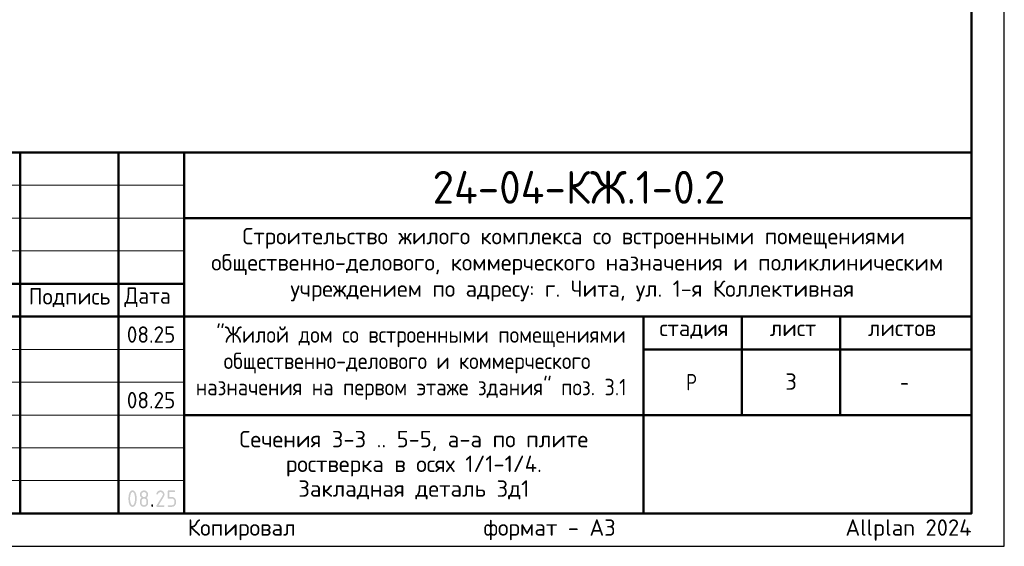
# Model space of a CAD drawing. Header units: millimetres. Extents: x 0 to 42000, y 0 to 29700.
# Tile 27 of 29: x 26992 to 42000, y 0 to 8023. Entities that reach past the tile are written whole.
import ezdxf

# ---------------------------------------------------------------- set-up
doc = ezdxf.new("R2010")
doc.units = ezdxf.units.MM
doc.layers.add('Standard', color=7, linetype='Continuous', lineweight=25)
doc.layers.add('Надписи', color=7, linetype='Continuous', lineweight=25)
doc.styles.add('ISOCPEUR', font='txt')

msp = doc.modelspace()

# ---------------------------------------------------------------- hatches: boundary and pattern name
at = {"layer": 'Standard', "linetype": 'Continuous', "lineweight": 25, "transparency": 33554687}
h = msp.add_hatch(color=7, dxfattribs=at)
h.paths.add_polyline_path([(28750, 726), (28750, 734), (28749, 742), (28749, 749), (28748, 756), (28747, 764), (28746, 771), (28745, 778), (28743, 785), (28742, 790), (28741, 794), (28739, 799), (28738, 803), (28736, 807), (28734, 810), (28732, 813), (28731, 816), (28729, 818), (28727, 820), (28724, 822), (28722, 824), (28720, 825), (28718, 826), (28715, 826), (28712, 826), (28710, 826), (28708, 826), (28705, 825), (28703, 824), (28701, 822), (28699, 820), (28696, 818), (28695, 816), (28693, 813), (28691, 810), (28689, 807), (28688, 803), (28686, 799), (28685, 794), (28683, 790), (28682, 785), (28680, 778), (28679, 770), (28678, 763), (28677, 756), (28676, 749), (28676, 741), (28675, 734), (28675, 726), (28675, 719), (28676, 711), (28676, 704), (28677, 696), (28678, 689), (28679, 682), (28680, 675), (28682, 668), (28683, 663), (28684, 658), (28686, 654), (28687, 650), (28689, 646), (28691, 643), (28693, 639), (28694, 637), (28696, 634), (28698, 632), (28701, 630), (28703, 629), (28705, 628), (28707, 627), (28710, 626), (28712, 626), (28715, 626), (28718, 627), (28720, 628), (28722, 629), (28724, 630), (28727, 632), (28729, 634), (28731, 637), (28732, 639), (28734, 643), (28736, 646), (28738, 650), (28739, 654), (28741, 658), (28742, 663), (28743, 668), (28745, 675), (28746, 682), (28747, 689), (28748, 696), (28749, 704), (28749, 711), (28750, 719)])
h.paths.add_polyline_path([(28775, 726), (28775, 721), (28775, 715), (28775, 710), (28774, 705), (28774, 699), (28773, 694), (28773, 689), (28772, 685), (28771, 680), (28771, 675), (28770, 671), (28769, 666), (28768, 662), (28766, 657), (28765, 653), (28764, 649), (28762, 643), (28760, 638), (28757, 633), (28755, 628), (28752, 624), (28749, 620), (28746, 616), (28743, 613), (28740, 610), (28736, 608), (28733, 606), (28729, 604), (28725, 603), (28721, 602), (28717, 601), (28712, 601), (28708, 601), (28704, 602), (28700, 603), (28696, 604), (28692, 606), (28689, 608), (28685, 610), (28682, 613), (28679, 616), (28676, 620), (28673, 624), (28670, 628), (28668, 632), (28665, 638), (28663, 643), (28661, 649), (28660, 653), (28658, 657), (28657, 661), (28656, 666), (28655, 670), (28654, 675), (28654, 680), (28653, 684), (28652, 689), (28652, 694), (28651, 699), (28651, 705), (28650, 710), (28650, 715), (28650, 721), (28650, 726), (28650, 732), (28650, 737), (28650, 743), (28651, 748), (28651, 753), (28652, 758), (28652, 763), (28653, 768), (28654, 773), (28654, 778), (28655, 782), (28656, 787), (28657, 791), (28658, 795), (28660, 800), (28661, 804), (28663, 810), (28665, 815), (28668, 820), (28670, 825), (28673, 829), (28676, 833), (28679, 836), (28682, 839), (28685, 842), (28689, 845), (28692, 847), (28696, 848), (28700, 850), (28704, 851), (28708, 851), (28712, 851), (28717, 851), (28721, 851), (28725, 850), (28729, 848), (28733, 847), (28736, 845), (28740, 842), (28743, 839), (28746, 836), (28749, 833), (28752, 829), (28755, 824), (28757, 820), (28760, 815), (28762, 810), (28764, 804), (28765, 799), (28766, 795), (28768, 791), (28769, 787), (28770, 782), (28771, 777), (28771, 773), (28772, 768), (28773, 763), (28773, 758), (28774, 753), (28774, 748), (28775, 743), (28775, 737), (28775, 732)], flags=16)
h = msp.add_hatch(color=7, dxfattribs=at)
h.paths.add_polyline_path([(28887, 626), (28891, 626), (28895, 627), (28898, 628), (28902, 629), (28905, 630), (28908, 632), (28911, 634), (28914, 637), (28917, 640), (28919, 643), (28921, 646), (28922, 649), (28923, 653), (28924, 656), (28925, 660), (28925, 664), (28925, 689), (28925, 693), (28924, 696), (28923, 700), (28922, 703), (28921, 707), (28919, 710), (28916, 713), (28914, 715), (28911, 718), (28908, 720), (28905, 722), (28902, 724), (28898, 725), (28895, 726), (28891, 726), (28887, 726), (28883, 726), (28880, 726), (28876, 725), (28873, 724), (28870, 722), (28867, 720), (28864, 718), (28861, 715), (28858, 713), (28856, 710), (28854, 707), (28853, 703), (28851, 700), (28851, 696), (28850, 693), (28850, 689), (28850, 664), (28850, 660), (28851, 656), (28851, 653), (28853, 649), (28854, 646), (28856, 643), (28858, 640), (28861, 637), (28864, 634), (28867, 632), (28870, 630), (28873, 629), (28876, 628), (28880, 627), (28883, 626)])
h.paths.add_polyline_path([(28887, 601), (28884, 601), (28881, 602), (28878, 602), (28875, 602), (28872, 603), (28869, 604), (28866, 605), (28863, 606), (28861, 607), (28858, 608), (28855, 610), (28853, 612), (28850, 613), (28848, 615), (28845, 617), (28843, 620), (28841, 622), (28839, 624), (28837, 627), (28835, 629), (28834, 632), (28832, 634), (28831, 637), (28830, 640), (28828, 643), (28828, 645), (28827, 648), (28826, 651), (28826, 654), (28825, 657), (28825, 661), (28825, 664), (28825, 689), (28825, 693), (28825, 696), (28826, 700), (28827, 704), (28827, 707), (28828, 710), (28830, 714), (28831, 717), (28833, 720), (28835, 723), (28837, 726), (28839, 729), (28841, 731), (28844, 734), (28847, 736), (28850, 739), (28847, 741), (28844, 744), (28841, 746), (28839, 749), (28837, 752), (28835, 755), (28833, 758), (28831, 761), (28830, 764), (28828, 767), (28827, 771), (28827, 774), (28826, 778), (28825, 781), (28825, 785), (28825, 789), (28825, 792), (28825, 795), (28826, 798), (28826, 801), (28827, 804), (28828, 807), (28828, 810), (28830, 813), (28831, 816), (28832, 818), (28834, 821), (28835, 823), (28837, 826), (28839, 828), (28841, 831), (28843, 833), (28845, 835), (28848, 837), (28850, 839), (28853, 841), (28855, 843), (28858, 844), (28861, 846), (28863, 847), (28866, 848), (28869, 849), (28872, 850), (28875, 850), (28878, 851), (28881, 851), (28884, 851), (28887, 851), (28891, 851), (28894, 851), (28897, 851), (28900, 850), (28903, 850), (28906, 849), (28909, 848), (28911, 847), (28914, 846), (28917, 844), (28919, 843), (28922, 841), (28924, 839), (28927, 837), (28929, 835), (28932, 833), (28934, 831), (28936, 828), (28938, 826), (28939, 823), (28941, 821), (28943, 818), (28944, 816), (28945, 813), (28946, 810), (28947, 807), (28948, 804), (28949, 801), (28949, 798), (28949, 795), (28950, 792), (28950, 789), (28950, 785), (28949, 781), (28949, 778), (28948, 774), (28947, 771), (28946, 767), (28945, 764), (28943, 761), (28942, 758), (28940, 755), (28938, 752), (28936, 749), (28933, 746), (28931, 744), (28928, 741), (28925, 739), (28929, 735), (28933, 732), (28937, 728), (28939, 724), (28942, 719), (28944, 715), (28946, 710), (28947, 705), (28948, 704), (28948, 702), (28948, 701), (28948, 699), (28949, 697), (28949, 695), (28949, 692), (28949, 690), (28949, 687), (28949, 684), (28950, 681), (28950, 678), (28950, 675), (28950, 671), (28950, 668), (28950, 664), (28950, 661), (28949, 657), (28949, 654), (28949, 651), (28948, 648), (28947, 645), (28946, 643), (28945, 640), (28944, 637), (28943, 634), (28941, 632), (28939, 629), (28938, 627), (28936, 624), (28934, 622), (28932, 620), (28929, 617), (28927, 615), (28924, 613), (28922, 612), (28919, 610), (28917, 608), (28914, 607), (28911, 606), (28909, 605), (28906, 604), (28903, 603), (28900, 602), (28897, 602), (28894, 602), (28891, 601)], flags=16)
h.paths.add_polyline_path([(28887, 751), (28891, 751), (28895, 752), (28898, 753), (28902, 754), (28905, 755), (28908, 757), (28911, 759), (28914, 762), (28917, 765), (28919, 768), (28921, 771), (28922, 774), (28923, 778), (28924, 781), (28925, 785), (28925, 789), (28925, 793), (28924, 796), (28923, 800), (28922, 803), (28921, 806), (28919, 809), (28916, 812), (28914, 815), (28911, 818), (28908, 820), (28905, 822), (28902, 823), (28898, 825), (28895, 826), (28891, 826), (28887, 826), (28883, 826), (28880, 826), (28876, 825), (28873, 823), (28870, 822), (28867, 820), (28864, 818), (28861, 815), (28858, 813), (28856, 810), (28854, 807), (28853, 803), (28851, 800), (28851, 796), (28850, 793), (28850, 789), (28850, 785), (28851, 781), (28851, 778), (28853, 774), (28854, 771), (28856, 768), (28858, 765), (28861, 762), (28864, 759), (28867, 757), (28870, 755), (28873, 754), (28876, 753), (28880, 752), (28883, 751)])
for points in [[(29137, 851), (29140, 851), (29144, 851), (29147, 851), (29150, 850), (29153, 850), (29156, 849), (29158, 848), (29161, 847), (29164, 846), (29167, 844), (29169, 843), (29172, 841), (29174, 839), (29177, 837), (29179, 835), (29181, 833), (29184, 831), (29186, 828), (29188, 826), (29189, 823), (29191, 821), (29193, 818), (29194, 816), (29195, 813), (29196, 810), (29197, 807), (29198, 804), (29198, 801), (29199, 798), (29199, 795), (29200, 792), (29200, 789), (29200, 784), (29199, 780), (29198, 775), (29197, 771), (29195, 766), (29193, 762), (29191, 757), (29188, 753), (29110, 626), (29187, 626), (29189, 626), (29190, 626), (29191, 626), (29193, 626), (29194, 625), (29195, 625), (29196, 624), (29197, 623), (29197, 622), (29198, 621), (29198, 620), (29199, 619), (29199, 618), (29199, 617), (29200, 615), (29200, 614), (29200, 612), (29199, 611), (29199, 610), (29199, 608), (29198, 607), (29198, 606), (29197, 605), (29197, 604), (29196, 604), (29195, 603), (29194, 602), (29193, 602), (29191, 602), (29190, 601), (29189, 601), (29187, 601), (29087, 601), (29086, 601), (29084, 601), (29083, 602), (29082, 602), (29081, 602), (29080, 603), (29079, 604), (29078, 604), (29077, 605), (29076, 606), (29076, 607), (29075, 608), (29075, 609), (29075, 611), (29075, 612), (29075, 614), (29075, 616), (29075, 617), (29076, 619), (29077, 621), (29168, 768), (29170, 771), (29171, 773), (29172, 776), (29173, 778), (29174, 781), (29174, 783), (29175, 786), (29175, 789), (29175, 793), (29174, 796), (29173, 800), (29172, 803), (29171, 806), (29168, 809), (29166, 813), (29164, 815), (29161, 818), (29158, 820), (29155, 822), (29152, 823), (29148, 825), (29145, 826), (29141, 826), (29137, 826), (29135, 826), (29132, 826), (29129, 825), (29127, 824), (29124, 823), (29122, 822), (29119, 820), (29117, 818), (29114, 816), (29112, 814), (29110, 812), (29107, 809), (29105, 806), (29103, 802), (29100, 799), (29098, 795), (29097, 793), (29096, 792), (29095, 791), (29094, 790), (29092, 790), (29091, 789), (29089, 789), (29087, 789), (29086, 789), (29084, 789), (29083, 789), (29082, 790), (29081, 790), (29080, 791), (29079, 791), (29078, 792), (29077, 793), (29076, 794), (29076, 795), (29075, 796), (29075, 797), (29075, 798), (29075, 800), (29075, 801), (29075, 803), (29075, 804), (29075, 805), (29076, 806), (29079, 812), (29082, 817), (29085, 822), (29088, 826), (29092, 830), (29095, 834), (29099, 837), (29103, 840), (29107, 843), (29111, 845), (29115, 847), (29119, 848), (29123, 850), (29128, 851), (29132, 851)], [(29250, 739), (29250, 839), (29250, 840), (29250, 842), (29250, 843), (29250, 844), (29251, 845), (29251, 846), (29252, 847), (29253, 848), (29253, 849), (29254, 850), (29255, 850), (29257, 851), (29258, 851), (29259, 851), (29261, 851), (29262, 851), (29349, 851), (29351, 851), (29352, 851), (29354, 851), (29355, 851), (29356, 850), (29357, 850), (29358, 849), (29359, 848), (29359, 847), (29360, 846), (29361, 845), (29361, 844), (29361, 843), (29362, 842), (29362, 840), (29362, 839), (29362, 837), (29362, 836), (29361, 834), (29361, 833), (29361, 832), (29360, 831), (29359, 830), (29359, 829), (29358, 829), (29357, 828), (29356, 827), (29355, 827), (29354, 827), (29352, 826), (29351, 826), (29349, 826), (29275, 826), (29275, 751), (29312, 751), (29315, 751), (29318, 751), (29322, 751), (29324, 750), (29327, 750), (29330, 749), (29333, 748), (29336, 747), (29339, 746), (29341, 744), (29344, 743), (29347, 741), (29349, 739), (29351, 737), (29354, 735), (29356, 733), (29358, 731), (29360, 728), (29362, 726), (29364, 723), (29366, 721), (29367, 718), (29369, 715), (29370, 713), (29371, 710), (29372, 707), (29373, 704), (29373, 701), (29374, 698), (29374, 695), (29374, 692), (29374, 689), (29374, 664), (29374, 661), (29374, 657), (29374, 654), (29373, 651), (29373, 648), (29372, 645), (29371, 643), (29370, 640), (29369, 637), (29367, 634), (29366, 632), (29364, 629), (29362, 627), (29360, 624), (29358, 622), (29356, 620), (29354, 617), (29351, 615), (29349, 613), (29346, 612), (29344, 610), (29341, 608), (29339, 607), (29336, 606), (29333, 605), (29330, 604), (29327, 603), (29324, 602), (29321, 602), (29318, 602), (29315, 601), (29312, 601), (29262, 601), (29261, 601), (29259, 601), (29258, 602), (29257, 602), (29255, 602), (29254, 603), (29253, 604), (29253, 604), (29252, 605), (29251, 606), (29251, 607), (29250, 608), (29250, 610), (29250, 611), (29250, 612), (29250, 614), (29250, 615), (29250, 617), (29250, 618), (29250, 619), (29251, 620), (29251, 621), (29252, 622), (29253, 623), (29253, 624), (29254, 625), (29255, 625), (29257, 626), (29258, 626), (29259, 626), (29261, 626), (29262, 626), (29312, 626), (29316, 626), (29319, 627), (29323, 628), (29326, 629), (29330, 630), (29333, 632), (29336, 634), (29338, 637), (29341, 640), (29343, 643), (29345, 646), (29347, 649), (29348, 653), (29349, 656), (29349, 660), (29349, 664), (29349, 689), (29349, 693), (29349, 696), (29348, 700), (29347, 703), (29345, 707), (29343, 710), (29341, 713), (29338, 715), (29336, 718), (29333, 720), (29330, 722), (29326, 724), (29323, 725), (29319, 726), (29316, 726), (29312, 726), (29262, 726), (29261, 726), (29259, 726), (29258, 727), (29257, 727), (29255, 727), (29254, 728), (29253, 729), (29253, 729), (29252, 730), (29251, 731), (29251, 732), (29250, 733), (29250, 734), (29250, 736), (29250, 737)], [(29000, 626), (29000, 628), (29000, 629), (29000, 631), (29001, 632), (29001, 633), (29002, 634), (29002, 635), (29003, 636), (29004, 637), (29005, 637), (29006, 638), (29007, 638), (29008, 638), (29009, 639), (29011, 639), (29012, 639), (29014, 639), (29015, 639), (29017, 638), (29018, 638), (29019, 638), (29020, 637), (29021, 637), (29022, 636), (29023, 635), (29023, 634), (29024, 633), (29024, 632), (29024, 631), (29025, 629), (29025, 628), (29025, 626), (29025, 614), (29025, 612), (29025, 611), (29024, 610), (29024, 608), (29024, 607), (29023, 606), (29023, 605), (29022, 604), (29021, 604), (29020, 603), (29019, 602), (29018, 602), (29017, 602), (29015, 601), (29014, 601), (29012, 601), (29011, 601), (29009, 601), (29008, 602), (29007, 602), (29006, 602), (29005, 603), (29004, 604), (29003, 604), (29002, 605), (29002, 606), (29001, 607), (29001, 608), (29000, 610), (29000, 611), (29000, 612), (29000, 614)]]:
    msp.add_hatch(color=7, dxfattribs=at).paths.add_polyline_path(points, flags=16)

# ---------------------------------------------------------------- linework, layer by layer
at = {"layer": 'Standard', "color": 7, "linetype": 'Continuous', "lineweight": 50, "transparency": 33554687}
for p, q in [((23000, 6000), (41500, 6000)), ((27000, 500), (27000, 6000)), ((28500, 500), (28500, 6000)), ((29500, 500), (29500, 6000)), ((29500, 5000), (41500, 5000)), ((23000, 4000), (29500, 4000)), ((23000, 4000), (29500, 4000)), ((23000, 3500), (29500, 3500)), ((23000, 3500), (29500, 3500)), ((29500, 3500), (41500, 3500)), ((36500, 2000), (36500, 3500)), ((38000, 2000), (38000, 3500)), ((39500, 2000), (39500, 3500)), ((36500, 3000), (41500, 3000)), ((29500, 2000), (41500, 2000)), ((36500, 500), (36500, 2000)), ((36500, 500), (36500, 2000))]:
    msp.add_line(p, q, dxfattribs=at)
at = {"layer": 'Standard', "color": 7, "linetype": 'Continuous', "lineweight": 25, "transparency": 33554687}
for p, q in [((41500, 500), (41500, 6000)), ((23000, 500), (41500, 500)), ((23000, 500), (41500, 500)), ((23000, 500), (41500, 500))]:
    msp.add_line(p, q, dxfattribs=at)
at = {"layer": 'Standard', "color": 7, "linetype": 'Continuous', "lineweight": 13, "transparency": 33554687}
for p, q in [((23000, 5500), (29500, 5500)), ((23000, 5000), (29500, 5000)), ((23000, 4500), (29500, 4500)), ((23000, 3000), (29500, 3000)), ((23000, 2500), (29500, 2500)), ((23000, 2500), (29500, 2500)), ((23000, 2000), (29500, 2000)), ((23000, 2000), (29500, 2000)), ((23000, 1500), (29500, 1500)), ((23000, 1000), (29500, 1000))]:
    msp.add_line(p, q, dxfattribs=at)
at = {"layer": 'Standard', "color": 7, "linetype": 'Continuous', "lineweight": 25, "transparency": 33554687}
msp.add_lwpolyline([(0, 0), (42000, 0), (42000, 29700), (0, 29700), (0, 0)], close=True, dxfattribs=at)
at = {"layer": 'Standard', "color": 7, "linetype": 'Continuous', "lineweight": 50, "transparency": 33554687}
msp.add_lwpolyline([(2000, 29200), (41500, 29200), (41500, 500), (2000, 500), (2000, 29200)], close=True, dxfattribs=at)
at = {"layer": 'Standard', "color": 7, "linetype": 'Continuous', "lineweight": 13, "transparency": 33554687}
for points in [[(41500, 29200), (2000, 29200), (2000, 6000), (41500, 6000), (41500, 29200)], [(41500, 500), (23000, 500), (23000, 6000), (41500, 6000), (41500, 500)]]:
    msp.add_lwpolyline(points, dxfattribs=at)
at = {"layer": 'Standard', "color": 7, "linetype": 'Continuous', "lineweight": 25, "transparency": 33554687}
msp.add_lwpolyline([(41500, 6000), (23000, 6000), (23000, 500), (41500, 500), (41500, 6000)], dxfattribs=at)

# ---------------------------------------------------------------- texts
at = {"layer": 'Standard', "color": 7, "linetype": 'Continuous', "lineweight": 50, "transparency": 33554687, "insert": (33285, 5218), "char_height": 500, "width": 4936.77, "attachment_point": 7, "style": 'ISOCPEUR'}
msp.add_mtext('\\W0.96;24-04-КЖ.1-0.2', dxfattribs=at)
at = {"layer": 'Standard', "color": 7, "linetype": 'Continuous', "lineweight": 25, "transparency": 33554687, "char_height": 250, "attachment_point": 7, "style": 'ISOCPEUR'}
for s, insert, width in [('\\W0.99;Строительство жилого комплекса со встроенными помещениями', (30388, 4533), 10343.94), ('\\W0.99;общественно-делового, коммерческого назначения и поликлиническим', (29912, 4133), 11292.27), ('\\W0.99;учреждением по адресу: г. Чита, ул. 1-я Коллективная', (31119, 3733), 8881.18), ('\\W0.96;Подпись', (27129, 3643), 1344.28), ('\\W0.94;Дата', (28588, 3643), 967.74), ('\\W0.90;"Жилой дом со встроенными помещениями', (29989, 3033), 6132.51), ('\\W0.94;08.25', (28625, 3101), 891.68), ('\\W0.90;общественно-делового и коммерческого', (30102, 2633), 5904.55), ('\\W0.99;стадия    лист     листов', (36743, 3162), 4372.59), ('\\W0.90;назначения на первом этаже здания" поз. 3.1', (29676, 2233), 6756.08), ('\\W0.80;Р', (37150, 2375), 299.86), ('\\W0.78;-', (40412, 2375), 272.01), ('\\W0.94;08.25', (28625, 2101), 891.68)]:
    msp.add_mtext(s, dxfattribs=dict(at, insert=insert, width=width))
at = {"layer": 'Standard', "color": 7, "linetype": 'Continuous', "lineweight": 25, "transparency": 33554687, "insert": (33000, 1758), "char_height": 250, "width": 5354.38, "attachment_point": 2, "line_spacing_factor": 0.903614}
msp.add_mtext('\\A1;{\\fISOCPEUR|i0|b0;\\H250.000000;\\W1.000000;\\C7;Сечения 3-3 .. 5-5, а-а по плите}\\P{\\fISOCPEUR|i0|b0;\\H250.000000;\\W1.000000;\\C7;ростверка в осях 1/1-1/4.}\\P{\\fISOCPEUR|i0|b0;\\H250.000000;\\W1.000000;\\C7;Закладная деталь Зд1}\\P', dxfattribs=at)
at = {"layer": 'Standard', "color": 8, "linetype": 'Continuous', "lineweight": 13, "transparency": 33554687, "insert": (41500, 248), "char_height": 250, "width": 11749.46, "attachment_point": 6, "style": 'ISOCPEUR'}
msp.add_mtext('\\A1;{\\fISOCPEUR|i0|b0;\\H250.000000;\\W1.000000;\\C8;Копировал                  формат - А3                      Allplan 2024}\\P', dxfattribs=at)
at = {"layer": 'Надписи', "color": 7, "linetype": 'Continuous', "lineweight": 13, "transparency": 33554687, "insert": (38750, 2510), "char_height": 250, "width": 272.22, "attachment_point": 5, "style": 'ISOCPEUR'}
msp.add_mtext('\\A1;{\\fISOCPEUR|i0|b0;\\H250.000000;\\W1.000000;\\C7;3}\\P', dxfattribs=at)

doc.saveas('drawing.dxf')
